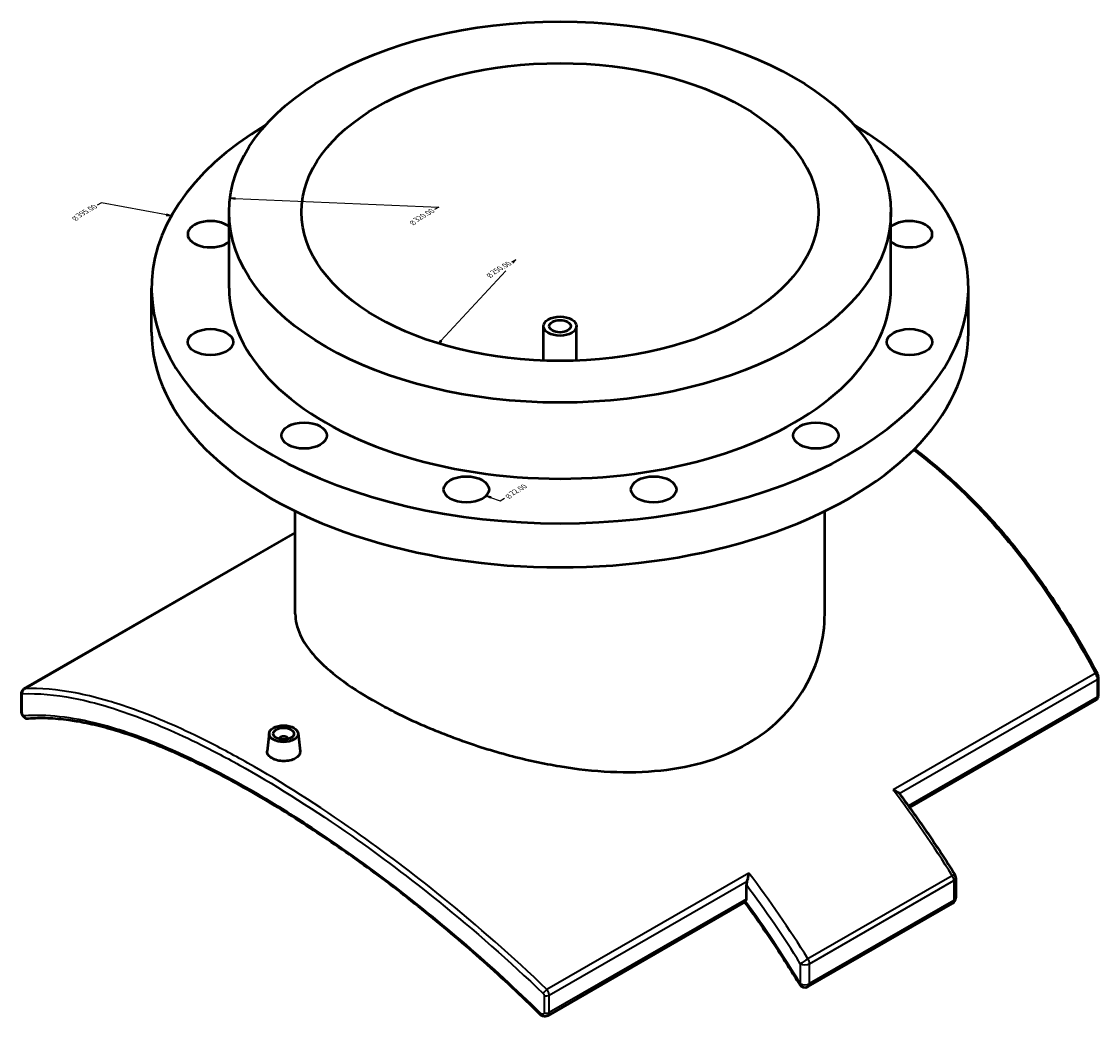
# Model space of a CAD drawing. Header units: millimetres. Extents: x -263 to 1430, y -327 to 1274.
# Tile 8 of 8: x 909 to 1430, y 793 to 1274. Entities that reach past the tile are written whole.
import ezdxf

# ---------------------------------------------------------------- set-up
doc = ezdxf.new("R2010")
doc.units = ezdxf.units.MM
for name, color, linetype, lineweight in [('Dimension (ANSI)', 7, 'Continuous', 25), ('Visible (ANSI)', 7, 'Continuous', 50), ('Visible Narrow (ANSI)', 7, 'Continuous', 35)]:
    doc.layers.add(name, color=color, linetype=linetype, lineweight=lineweight)
doc.styles.add('Note Text (ANSI)', font='tahoma.ttf')
doc.styles.add('Text Style15', font='AIGDT___.TTF')

msp = doc.modelspace()

# ---------------------------------------------------------------- linework, layer by layer
at = {"layer": 'Dimension (ANSI)'}
for p, q in [((1012.588, 1188.357), (1010.059, 1188.174)), ((1012.552, 1188.07), (1010.059, 1188.174)), ((1010.059, 1188.174), (1012.516, 1187.783)), ((1012.516, 1187.783), (1012.588, 1188.357)), ((1012.552, 1188.07), (1111.122, 1183.959)), ((947.923, 1186.034), (945.804, 1184.811)), ((979.351, 1180.179), (947.923, 1186.034)), ((1111.122, 1183.959), (1109.004, 1182.736)), ((979.505, 1180.453), (979.197, 1179.905)), ((979.197, 1179.905), (981.729, 1179.736)), ((979.351, 1180.179), (981.729, 1179.736)), ((981.729, 1179.736), (979.505, 1180.453)), ((1148.335, 1158.476), (1146.217, 1157.253)), ((1146.862, 1156.882), (1148.335, 1158.476)), ((1112.068, 1119.252), (1143.432, 1153.173)), ((1111.627, 1119.387), (1110.893, 1117.981)), ((1112.068, 1119.252), (1110.893, 1117.981)), ((1110.893, 1117.981), (1112.509, 1119.116)), ((1112.509, 1119.116), (1111.627, 1119.387)), ((1136.047, 1043.508), (1133.881, 1044.227)), ((1136.297, 1043.758), (1133.881, 1044.227)), ((1133.881, 1044.227), (1135.798, 1043.259)), ((1135.798, 1043.259), (1136.297, 1043.758)), ((1136.047, 1043.508), (1140.71, 1041.963)), ((1140.71, 1041.963), (1142.829, 1043.186))]:
    msp.add_line(p, q, dxfattribs=at)
at = {"layer": 'Dimension (ANSI)', "flags": 128}
for points in [[(1012.588, 1188.357), (1010.059, 1188.174), (1012.516, 1187.783), (1012.588, 1188.357)], [(979.197, 1179.905), (981.729, 1179.736), (979.505, 1180.453), (979.197, 1179.905)], [(1111.627, 1119.387), (1110.893, 1117.981), (1112.509, 1119.116), (1111.627, 1119.387)], [(1136.297, 1043.758), (1133.881, 1044.227), (1135.798, 1043.259), (1136.297, 1043.758)]]:
    msp.add_lwpolyline(points, dxfattribs=at)
at = {"layer": 'Dimension (ANSI)'}
for points in [[(1012.588, 1188.357), (1010.059, 1188.174), (1012.516, 1187.783), (1012.588, 1188.357)], [(979.197, 1179.905), (981.729, 1179.736), (979.505, 1180.453), (979.197, 1179.905)], [(1111.627, 1119.387), (1110.893, 1117.981), (1112.509, 1119.116), (1111.627, 1119.387)], [(1136.297, 1043.758), (1133.881, 1044.227), (1135.798, 1043.259), (1136.297, 1043.758)]]:
    msp.add_solid(points, dxfattribs=at)
at = {"layer": 'Visible (ANSI)'}
for p, q in [((1009.641, 1144.729), (1009.641, 1181.518)), ((1329.641, 1144.729), (1329.641, 1181.518)), ((972.141, 1123.472), (972.141, 1144.729)), ((1367.141, 1123.472), (1367.141, 1144.729)), ((1161.641, 1109.683), (1161.641, 1126.334)), ((1177.641, 1109.683), (1177.641, 1126.334)), ((1041.641, 987.224), (1041.641, 1036.859)), ((1297.641, 987.224), (1297.641, 1036.859)), ((910.437, 950.896), (1041.641, 1026.451)), ((1430.029, 947.829), (1430.029, 956.335)), ((909.252, 940.161), (909.252, 948.667)), ((1428.844, 945.6), (1338.648, 893.66)), ((1029.011, 929.525), (1028.08, 920.848)), ((1042.984, 929.525), (1043.913, 920.857)), ((1033.997, 926.824), (1033.997, 926.637)), ((1037.997, 926.824), (1037.997, 926.637)), ((1361.022, 859.509), (1361.022, 849.899)), ((1259.797, 849.322), (1259.797, 856.15)), ((1259.183, 847.899), (1163.685, 792.905)), ((1289.653, 806.979), (1359.444, 847.169))]:
    msp.add_line(p, q, dxfattribs=at)
for centre, start, end in [((1357.872, 859.509), 0, 31.9882), ((1357.872, 849.899), 299.93599, 0), ((1288.081, 809.708), 211.1748, 299.93599)]:
    msp.add_arc(centre, 3.15, start, end, dxfattribs=at)
for centre, major_axis in [((1169.641, 1181.518), (-160, 0)), ((1169.641, 1181.518), (-125, 0)), ((1169.641, 1126.334), (-8, 0)), ((1000.604, 1118.646), (-11, 0)), ((1169.641, 1126.334), (-5.2, 0)), ((1338.678, 1118.646), (-11, 0)), ((1045.897, 1073.469), (-11, 0)), ((1293.384, 1073.469), (-11, 0)), ((1124.347, 1047.387), (-11, 0)), ((1214.934, 1047.387), (-11, 0)), ((1035.997, 929.276), (-7, 0)), ((1035.997, 929.276), (-5, 0))]:
    msp.add_ellipse(centre, major_axis=major_axis, ratio=0.5758617, dxfattribs=at)
for centre, major_axis, ratio, start_param, end_param in [((1169.641, 1144.729), (-197.5, 0), 0.5758617, 5.5175539, 10.1904093), ((1000.604, 1170.811), (-11, 0), 0.5758617, 3.7482695, 8.8181012), ((1338.678, 1170.811), (11, 0), 0.5758617, 3.7482695, 8.8181012), ((1169.641, 1144.729), (-160, 0), 0.5758617, 0, 3.1415927), ((1169.641, 1123.472), (-197.5, 0), 0.5758617, 0, 3.1415927), ((1035.997, 926.824), (-2, 0), 0.5758617, 2.9729035, 6.4518745), ((1257.569, 850.605), (1.572, -2.73), 0.5780931, 0.1929723, 0.7873319)]:
    msp.add_ellipse(centre, major_axis=major_axis, ratio=ratio, start_param=start_param, end_param=end_param, dxfattribs=at)
for points, knots in [([(1429.512, 958.323), (1426.683, 963.692), (1423.76, 968.971), (1417.722, 979.33), (1414.608, 984.41), (1408.191, 994.349), (1404.888, 999.209), (1398.095, 1008.686), (1394.605, 1013.304), (1387.445, 1022.278), (1383.774, 1026.634), (1376.257, 1035.063), (1372.411, 1039.136), (1364.552, 1046.982), (1360.539, 1050.754), (1352.358, 1057.979), (1348.19, 1061.433), (1342.979, 1065.471), (1342.004, 1066.215), (1341.024, 1066.95)], [0, 0, 0, 0, 1.8894493, 1.8894493, 3.7788986, 3.7788986, 5.668348, 5.668348, 7.5577973, 7.5577973, 9.4472466, 9.4472466, 11.3366959, 11.3366959, 13.2261452, 13.2261452, 15.1155945, 15.1155945, 15.5486003, 15.5486003, 15.5486003, 15.5486003]), ([(1041.641, 987.224), (1041.641, 983.951), (1042.396, 980.551), (1045.595, 973.602), (1048.039, 970.051), (1054.535, 962.91), (1058.593, 959.313), (1068.018, 952.237), (1073.385, 948.758), (1084.877, 942.14), (1091.356, 938.798), (1105.421, 932.347), (1113.007, 929.238), (1128.778, 923.556), (1136.977, 920.978), (1153.426, 916.613), (1161.675, 914.827), (1177.613, 912.2), (1185.865, 911.263), (1202.311, 910.505), (1210.506, 910.686), (1226.27, 912.369), (1233.852, 913.876), (1247.918, 918.199), (1254.399, 921.016), (1265.901, 927.639), (1271.269, 931.646), (1280.692, 940.85), (1284.748, 946.045), (1291.241, 957.178), (1293.684, 963.123), (1296.884, 975.195), (1297.641, 981.319), (1297.641, 987.224)], [9.7595142, 9.7595142, 9.7595142, 9.7595142, 12.1972321, 12.1972321, 14.63495, 14.63495, 17.072668, 17.072668, 19.5103859, 19.5103859, 21.9481038, 21.9481038, 24.3858218, 24.3858218, 26.8235397, 26.8235397, 29.2612577, 29.2612577, 31.7011362, 31.7011362, 34.1410147, 34.1410147, 36.5808933, 36.5808933, 39.0207718, 39.0207718, 41.4606503, 41.4606503, 43.9005289, 43.9005289, 46.3404074, 46.3404074, 48.780286, 48.780286, 48.780286, 48.780286]), ([(1430.029, 956.335), (1430.029, 956.487), (1430.019, 956.632), (1429.985, 956.914), (1429.961, 957.051), (1429.901, 957.319), (1429.865, 957.45), (1429.783, 957.708), (1429.736, 957.834), (1429.633, 958.082), (1429.575, 958.204), (1429.512, 958.323)], [0, 0, 0, 0, 0.02314838, 0.02314838, 0.04629677, 0.04629677, 0.06944515, 0.06944515, 0.09259353, 0.09259353, 0.11574192, 0.11574192, 0.11574192, 0.11574192]), ([(909.252, 948.667), (909.252, 948.786), (909.258, 948.91), (909.289, 949.171), (909.313, 949.308), (909.393, 949.6), (909.447, 949.756), (909.611, 950.085), (909.72, 950.26), (910.019, 950.6), (910.211, 950.765), (910.437, 950.896)], [0, 0, 0, 0, 0.018198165, 0.018198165, 0.03639633, 0.03639633, 0.054594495, 0.054594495, 0.07279266, 0.07279266, 0.090990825, 0.090990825, 0.090990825, 0.090990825]), ([(1428.844, 945.6), (1429.054, 945.721), (1429.234, 945.872), (1429.534, 946.198), (1429.648, 946.373), (1429.819, 946.705), (1429.877, 946.862), (1429.961, 947.157), (1429.987, 947.295), (1430.021, 947.558), (1430.028, 947.683), (1430.029, 947.812), (1430.029, 947.82), (1430.029, 947.829)], [0.161473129, 0.161473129, 0.161473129, 0.161473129, 0.178334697, 0.178334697, 0.196533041, 0.196533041, 0.214731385, 0.214731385, 0.232929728, 0.232929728, 0.251128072, 0.251128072, 0.252464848, 0.252464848, 0.252464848, 0.252464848]), ([(912.388, 936.488), (912.145, 936.467), (911.916, 936.489), (911.468, 936.586), (911.263, 936.672), (910.843, 936.896), (910.658, 937.043), (910.25, 937.425), (910.07, 937.666), (909.758, 938.17), (909.631, 938.434), (909.426, 938.985), (909.348, 939.27), (909.27, 939.76), (909.252, 939.954), (909.252, 940.161)], [0, 0, 0, 0, 0.01766929, 0.01766929, 0.03949625, 0.03949625, 0.07044253, 0.07044253, 0.11996336, 0.11996336, 0.17045633, 0.17045633, 0.2209493, 0.2209493, 0.25246485, 0.25246485, 0.25246485, 0.25246485]), ([(1160.017, 793.552), (1155.569, 797.941), (1151.068, 802.266), (1141.982, 810.778), (1137.396, 814.965), (1128.162, 823.191), (1123.513, 827.23), (1114.174, 835.148), (1109.484, 839.027), (1100.086, 846.613), (1095.377, 850.321), (1085.963, 857.552), (1081.258, 861.075), (1071.874, 867.926), (1067.194, 871.254), (1057.883, 877.701), (1053.251, 880.82), (1044.056, 886.838), (1039.493, 889.736), (1030.457, 895.301), (1025.984, 897.967), (1017.146, 903.057), (1012.782, 905.48), (1004.18, 910.072), (999.943, 912.242), (991.611, 916.318), (987.516, 918.225), (979.485, 921.769), (975.548, 923.406), (967.843, 926.403), (964.076, 927.763), (956.72, 930.201), (953.132, 931.278), (946.144, 933.148), (942.744, 933.939), (936.964, 935.071), (934.542, 935.474), (928.625, 936.28), (925.2, 936.579), (918.604, 936.809), (915.433, 936.74), (912.388, 936.488)], [0, 0, 0, 0, 1.8822503, 1.8822503, 3.7645005, 3.7645005, 5.6467508, 5.6467508, 7.529001, 7.529001, 9.4112513, 9.4112513, 11.2935016, 11.2935016, 13.1757518, 13.1757518, 15.0580021, 15.0580021, 16.9402523, 16.9402523, 18.8225026, 18.8225026, 20.7047528, 20.7047528, 22.5870031, 22.5870031, 24.4692534, 24.4692534, 26.3515036, 26.3515036, 28.2337539, 28.2337539, 30.1160041, 30.1160041, 31.9982544, 31.9982544, 33.4099421, 33.4099421, 35.5274736, 35.5274736, 37.6450052, 37.6450052, 37.6450052, 37.6450052]), ([(1041.609, 917.301), (1040.904, 916.895), (1040.012, 916.548), (1038.058, 916.097), (1036.995, 915.993), (1035.003, 916.014), (1033.941, 916.14), (1031.988, 916.621), (1031.096, 916.977), (1029.688, 917.788), (1029.077, 918.297), (1028.267, 919.407), (1028.067, 920.009), (1028.066, 920.663), (1028.071, 920.755), (1028.081, 920.848)], [0, 0, 0, 0, 0.2988193, 0.2988193, 0.5976386, 0.5976386, 0.8963863, 0.8963863, 1.1951339, 1.1951339, 1.4938815, 1.4938815, 1.7926292, 1.7926292, 1.8408892, 1.8408892, 1.8408892, 1.8408892]), ([(1043.913, 920.857), (1043.923, 920.761), (1043.929, 920.665), (1043.93, 919.987), (1043.732, 919.365), (1042.923, 918.224), (1042.313, 917.706), (1041.609, 917.301)], [4.13431875, 4.13431875, 4.13431875, 4.13431875, 4.18289695, 4.18289695, 4.48171626, 4.48171626, 4.78053557, 4.78053557, 4.78053557, 4.78053557]), ([(1330.793, 902.055), (1330.797, 902.054), (1330.8, 902.053), (1331.236, 901.925), (1331.651, 901.773), (1332.391, 901.434), (1332.725, 901.248), (1333.255, 900.867), (1333.466, 900.674), (1333.617, 900.473)], [-0.00112422, -0.00112422, -0.00112422, -0.00112422, 0, 0, 0.14101994, 0.14101994, 0.27538737, 0.27538737, 0.39268191, 0.39268191, 0.39268191, 0.39268191]), ([(1333.617, 900.473), (1335.509, 897.951), (1337.383, 895.408), (1341.094, 890.282), (1342.93, 887.698), (1346.563, 882.492), (1348.36, 879.87), (1351.913, 874.589), (1353.669, 871.93), (1357.139, 866.579), (1358.852, 863.887), (1360.544, 861.178)], [5.29188666, 5.29188666, 5.29188666, 5.29188666, 5.32107231, 5.32107231, 5.35025796, 5.35025796, 5.3794436, 5.3794436, 5.40862925, 5.40862925, 5.4378149, 5.4378149, 5.4378149, 5.4378149]), ([(1260.156, 858.035), (1260.309, 858.448), (1260.443, 858.891), (1260.666, 859.759), (1260.758, 860.189), (1260.908, 861.038), (1260.964, 861.46), (1261.001, 861.859), (1261.002, 861.862), (1261.002, 861.865)], [0, 0, 0, 0, 0.13593327, 0.13593327, 0.26898684, 0.26898684, 0.40858194, 0.40858194, 0.40969882, 0.40969882, 0.40969882, 0.40969882]), ([(1260.156, 858.035), (1260.09, 857.856), (1260.034, 857.68), (1259.868, 857.069), (1259.797, 856.552), (1259.797, 856.15)], [-1.7432838, -1.7432838, -1.7432838, -1.7432838, -1.68937116, -1.68937116, -1.54170671, -1.54170671, -1.54170671, -1.54170671]), ([(1258.931, 847.754), (1260.752, 845.269), (1262.555, 842.764), (1266.178, 837.636), (1267.998, 835.012), (1271.594, 829.724), (1273.371, 827.06), (1276.881, 821.697), (1278.614, 818.996), (1282.035, 813.562), (1283.722, 810.828), (1285.386, 808.078)], [5.31077865, 5.31077865, 5.31077865, 5.31077865, 5.34034704, 5.34034704, 5.37084317, 5.37084317, 5.40133929, 5.40133929, 5.43183542, 5.43183542, 5.46233154, 5.46233154, 5.46233154, 5.46233154]), ([(1163.685, 792.905), (1163.44, 792.764), (1163.181, 792.669), (1162.637, 792.551), (1162.356, 792.54), (1161.82, 792.585), (1161.567, 792.643), (1161.096, 792.808), (1160.877, 792.913), (1160.472, 793.161), (1160.285, 793.304), (1160.08, 793.492), (1160.049, 793.522), (1160.017, 793.552)], [0.09098973, 0.09098973, 0.09098973, 0.09098973, 0.11827889, 0.11827889, 0.14955399, 0.14955399, 0.18184901, 0.18184901, 0.21414404, 0.21414404, 0.24643907, 0.24643907, 0.25246486, 0.25246486, 0.25246486, 0.25246486])]:
    msp.add_open_spline(points, degree=3, knots=knots, dxfattribs=at)
msp.add_open_spline([(1259.183, 847.899), (1259.256, 847.941), (1259.333, 848.007), (1259.415, 848.1)], degree=3, dxfattribs=at)
at = {"layer": 'Visible Narrow (ANSI)'}
for p, q in [((910.773, 951.008), (1041.641, 1026.37)), ((1428.508, 958.326), (1330.793, 902.055)), ((1333.687, 900.379), (1429.443, 955.521)), ((1429.443, 955.521), (1429.443, 947.015)), ((909.553, 939.554), (909.553, 948.06)), ((1429.443, 947.015), (1338.099, 894.413)), ((1261.002, 861.865), (1163.287, 805.595)), ((1359.35, 860.585), (1289.559, 820.395)), ((1164.396, 802.891), (1260.156, 858.035)), ((1290.308, 818.036), (1360.1, 858.227)), ((1360.1, 858.227), (1360.1, 848.616)), ((1259.797, 849.322), (1164.396, 794.385)), ((1360.1, 848.616), (1290.308, 808.426)), ((1285.854, 818.036), (1285.854, 808.426)), ((1290.308, 808.426), (1290.308, 818.036)), ((1161.928, 802.726), (1161.928, 794.22)), ((1164.396, 794.385), (1164.396, 802.891))]:
    msp.add_line(p, q, dxfattribs=at)
for centre, major_axis, ratio, start_param, end_param in [((1427.743, 957.391), (1.769, 0.932), 0.2827756, 0, 0.9808894), ((1428.029, 956.335), (2, 0), 0.5758617, 5.4977871, 6.2831853), ((911.252, 948.667), (-2, 0), 0.5758617, 0, 0.5551429), ((911.538, 949.192), (-0.087, 1.998), 0.8942476, 0.3932205, 1.8405826), ((1428.029, 947.829), (2, 0), 0.5758617, 5.4977871, 6.2831853), ((911.252, 940.161), (-2, 0), 0.5758617, 0, 0.5551429), ((912.222, 938.481), (0.165, -1.993), 0.8956157, 4.9480294, 6.2831853), ((1204.536, 747.875), (164.681, -285.973), 0.5780931, 1.6327023, 1.7864147), ((1134.745, 707.685), (-164.681, 285.973), 0.5780931, 4.7742949, 4.9280073), ((1357.872, 859.509), (2.672, 1.669), 0.0504812, 0, 0.9535018), ((1357.872, 859.509), (1.572, -2.73), 0.5780931, 0.7873319, 1.6327023), ((1357.872, 859.509), (3.15, 0), 0.5758617, 5.4977871, 6.2831853), ((1132.517, 706.402), (163.109, -283.243), 0.5780931, 1.6327023, 1.774912), ((1357.872, 849.899), (3.15, 0), 0.5758617, 5.4977871, 6.2831853), ((1132.517, 706.402), (-158.767, 275.704), 0.5780931, 4.7497783, 4.9004108), ((1357.872, 849.899), (1.572, -2.73), 0.5780931, 0, 0.7873319), ((1288.081, 819.319), (-2.672, -1.669), 0.0504812, 4.0950944, 5.6658908), ((1288.081, 819.319), (3.15, 0), 0.5758617, 3.9269908, 5.4977871), ((1288.081, 819.319), (-1.572, 2.73), 0.5780931, 3.9289245, 4.7742949), ((1288.081, 809.708), (-2.695, -1.631), 0.0305015, 5.6664657, 6.2831853), ((1288.081, 809.708), (-3.15, 0), 0.5758617, 0.7853982, 2.3561945), ((1288.081, 809.708), (1.572, -2.73), 0.5780931, 0, 0.7873319), ((1162.522, 804.66), (-1.386, -1.442), 0.0598277, 4.0664033, 5.5137654), ((1162.982, 803.705), (2, 0), 0.5758617, 4.1572461, 5.4977871), ((1161.422, 794.976), (-1.405, -1.424), 0.0481073, 5.5153782, 6.2831853), ((1162.982, 795.199), (2, 0), 0.5758617, 4.1572461, 5.4977871)]:
    msp.add_ellipse(centre, major_axis=major_axis, ratio=ratio, start_param=start_param, end_param=end_param, dxfattribs=at)
for points, knots in [([(1340.539, 1066.465), (1340.954, 1066.151), (1341.37, 1065.835), (1353.598, 1056.475), (1364.871, 1046.122), (1385.587, 1023.711), (1395.092, 1011.757), (1412.789, 986.188), (1420.981, 972.575), (1428.508, 958.326)], [-15.4641485, -15.4641485, -15.4641485, -15.4641485, -15.2796433, -15.2796433, -10.0199914, -10.0199914, -5.0099957, -5.0099957, 0, 0, 0, 0]), ([(1428.508, 958.326), (1428.574, 958.226), (1428.638, 958.124), (1428.903, 957.668), (1429.075, 957.287), (1429.298, 956.609), (1429.368, 956.314), (1429.431, 955.855), (1429.443, 955.684), (1429.443, 955.521)], [-0.11574192, -0.11574192, -0.11574192, -0.11574192, -0.10215137, -0.10215137, -0.05675076, -0.05675076, -0.02182722, -0.02182722, 0, 0, 0, 0]), ([(909.553, 948.06), (909.553, 948.119), (909.556, 948.175), (909.576, 948.309), (909.597, 948.38), (909.665, 948.508), (909.718, 948.555), (909.799, 948.58), (909.819, 948.584), (909.839, 948.584)], [0, 0, 0, 0, 0.02182722, 0.02182722, 0.05675076, 0.05675076, 0.10215137, 0.10215137, 0.11574192, 0.11574192, 0.11574192, 0.11574192]), ([(909.839, 948.584), (917.326, 948.893), (925.476, 948.184), (943.089, 944.78), (952.552, 942.084), (973.178, 934.604), (984.406, 929.722), (1003.052, 920.436), (1010.113, 916.677), (1033.906, 903.24), (1051.289, 892.212), (1082.882, 870.044), (1096.975, 859.43), (1128.106, 834.273), (1145.096, 819.384), (1161.466, 803.682)], [0, 0, 0, 0, 5.0100445, 5.0100445, 10.020089, 10.020089, 15.2796732, 15.2796732, 18.3530206, 18.3530206, 25.4205544, 25.4205544, 30.9837972, 30.9837972, 37.7889864, 37.7889864, 37.7889864, 37.7889864]), ([(910.773, 951.008), (910.707, 950.999), (910.643, 950.984), (910.532, 950.945), (910.484, 950.922), (910.437, 950.896)], [-0.115741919, -0.115741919, -0.115741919, -0.115741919, -0.102151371, -0.102151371, -0.090990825, -0.090990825, -0.090990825, -0.090990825]), ([(1163.287, 805.595), (1146.877, 821.388), (1129.844, 836.361), (1098.629, 861.652), (1084.495, 872.319), (1052.806, 894.591), (1035.366, 905.666), (1011.488, 919.148), (1004.401, 922.918), (985.683, 932.227), (974.41, 937.116), (953.695, 944.594), (944.19, 947.282), (926.492, 950.656), (918.3, 951.344), (910.773, 951.008)], [-37.7889864, -37.7889864, -37.7889864, -37.7889864, -30.9837972, -30.9837972, -25.4205544, -25.4205544, -18.3530206, -18.3530206, -15.2796732, -15.2796732, -10.020089, -10.020089, -5.0100445, -5.0100445, 0, 0, 0, 0]), ([(1429.443, 947.015), (1429.443, 946.405), (1429.264, 945.921), (1428.919, 945.647), (1428.882, 945.622), (1428.844, 945.6)], [-0.252464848, -0.252464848, -0.252464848, -0.252464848, -0.170719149, -0.170719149, -0.161473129, -0.161473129, -0.161473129, -0.161473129]), ([(910.525, 937.871), (910.491, 937.869), (910.455, 937.873), (910.356, 937.903), (910.292, 937.939), (910.142, 938.06), (910.056, 938.156), (909.871, 938.422), (909.775, 938.608), (909.607, 939.059), (909.553, 939.331), (909.553, 939.554)], [0, 0, 0, 0, 0.02312014, 0.02312014, 0.06011238, 0.06011238, 0.10820228, 0.10820228, 0.17071915, 0.17071915, 0.25246485, 0.25246485, 0.25246485, 0.25246485]), ([(1160.364, 793.999), (1148.672, 805.515), (1136.621, 816.592), (1112.174, 837.689), (1099.78, 847.707), (1073.905, 867.336), (1060.429, 876.824), (1040.219, 889.98), (1033.278, 894.294), (1009.998, 908.072), (994.229, 916.2), (967.972, 927.444), (957.073, 931.262), (933.41, 937.375), (921.253, 938.734), (910.525, 937.871)], [0, 0, 0, 0, 4.9203441, 4.9203441, 9.8406881, 9.8406881, 15.2159638, 15.2159638, 18.0777008, 18.0777008, 24.9773727, 24.9773727, 30.4036785, 30.4036785, 37.6450052, 37.6450052, 37.6450052, 37.6450052]), ([(1161.466, 803.682), (1161.535, 803.616), (1161.599, 803.544), (1161.761, 803.324), (1161.841, 803.167), (1161.914, 802.914), (1161.928, 802.818), (1161.928, 802.726)], [0, 0, 0, 0, 0.02863264, 0.02863264, 0.08223835, 0.08223835, 0.11574192, 0.11574192, 0.11574192, 0.11574192]), ([(1164.396, 802.891), (1164.396, 803.141), (1164.362, 803.408), (1164.187, 804.114), (1163.995, 804.56), (1163.605, 805.191), (1163.452, 805.401), (1163.287, 805.595)], [-0.11574192, -0.11574192, -0.11574192, -0.11574192, -0.08223835, -0.08223835, -0.02863264, -0.02863264, 0, 0, 0, 0]), ([(1161.928, 794.22), (1161.928, 794.161), (1161.922, 794.103), (1161.891, 793.963), (1161.856, 793.885), (1161.746, 793.732), (1161.661, 793.666), (1161.43, 793.571), (1161.273, 793.559), (1160.904, 793.627), (1160.69, 793.728), (1160.454, 793.915), (1160.408, 793.956), (1160.364, 793.999)], [0, 0, 0, 0, 0.02182741, 0.02182741, 0.05675126, 0.05675126, 0.10215227, 0.10215227, 0.16117359, 0.16117359, 0.23400864, 0.23400864, 0.25246486, 0.25246486, 0.25246486, 0.25246486]), ([(1163.685, 792.905), (1163.853, 793.002), (1163.996, 793.137), (1164.224, 793.479), (1164.307, 793.687), (1164.382, 794.066), (1164.396, 794.222), (1164.396, 794.385)], [-0.090989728, -0.090989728, -0.090989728, -0.090989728, -0.056751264, -0.056751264, -0.021827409, -0.021827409, 0, 0, 0, 0])]:
    msp.add_open_spline(points, degree=3, knots=knots, dxfattribs=at)

# ---------------------------------------------------------------- texts
at = {"layer": 'Dimension (ANSI)', "char_height": 3.048, "attachment_point": 7, "rotation": 30}
for s, insert, style in [('{\\Q-30.128;\\W0.815;\\H0.816x;395.00}', (937.488, 1178.762), 'Note Text (ANSI)'), ('{\\Q-30.128;\\W0.815;\\H0.816x;320.00}', (1100.688, 1176.686), 'Note Text (ANSI)'), ('{\\Q-30.128;\\W0.815;\\H0.816x;n}', (935.558, 1177.076), 'Text Style15'), ('{\\Q-30.128;\\W0.815;\\H0.816x;n}', (1098.758, 1175.001), 'Text Style15'), ('{\\Q-30.128;\\W0.815;\\H0.816x;250.00}', (1137.918, 1151.213), 'Note Text (ANSI)'), ('{\\Q-30.128;\\W0.815;\\H0.816x;n}', (1135.971, 1149.518), 'Text Style15'), ('{\\Q-30.128;\\W0.815;\\H0.816x;22.00}', (1147.045, 1044.372), 'Note Text (ANSI)'), ('{\\Q-30.128;\\W0.815;\\H0.816x;n}', (1145.098, 1042.676), 'Text Style15')]:
    msp.add_mtext(s, dxfattribs=dict(at, insert=insert, style=style))

doc.saveas('drawing.dxf')
